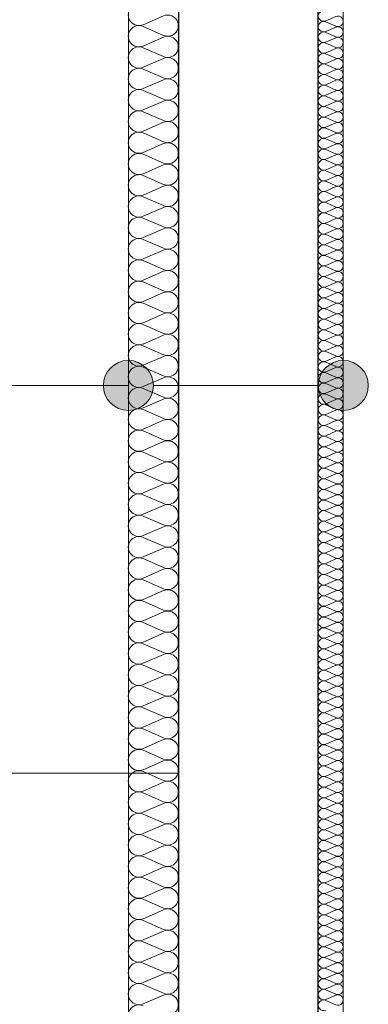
# Model space of a CAD drawing. Extents: x -515158 to -464725, y 20769 to 114053.
# Tile 37 of 69: x -498356 to -497658, y 67432 to 69402. Entities that reach past the tile are written whole.
import ezdxf

# ---------------------------------------------------------------- set-up
doc = ezdxf.new("R2010")
doc.units = 0
doc.header["$MEASUREMENT"] = 0
for name, color, linetype, lineweight in [('#podkład', 252, 'Continuous', 9), ('Arch ocieplenie_Nr_Pióra__44', 252, 'Continuous', 9), ('Arch ocieplenie_Nr_Pióra__9', 252, 'Continuous', 9), ('Arch opisy_Nr_Pióra__21', 252, 'Continuous', 9), ('Arch wykończenie_Nr_Pióra__3', 252, 'Continuous', 18), ('INWENT DACH_Nr_Pióra__21', 252, 'Continuous', 9), ('INWENT.ŚCIANY_Nr_Pióra__1', 252, 'Continuous', 25)]:
    doc.layers.add(name, color=color, linetype=linetype, lineweight=lineweight)
doc.layers.add('Arch ocieplenie', color=252, linetype='Continuous')
doc.layers.add('Arch opisy', color=252, linetype='Continuous')

# ---------------------------------------------------------------- blocks, each defined once
blk = doc.blocks.new('Linia_158', base_point=(-497708.3, 70883.4))
at = {"layer": 'Arch opisy_Nr_Pióra__21', "linetype": 'Continuous'}
for points in [[(-498088.3, 70883.4), (-498092.1, 70902.5), (-498103, 70918.8), (-498119.2, 70929.6), (-498138.3, 70933.4), (-498157.5, 70929.6), (-498173.7, 70918.8), (-498184.5, 70902.5), (-498188.3, 70883.4), (-498184.5, 70864.3), (-498173.7, 70848), (-498157.5, 70837.2), (-498138.3, 70833.4), (-498119.2, 70837.2), (-498103, 70848), (-498092.1, 70864.3)], [(-497658.3, 70883.4), (-497662.1, 70902.5), (-497673, 70918.8), (-497689.2, 70929.6), (-497708.3, 70933.4), (-497727.5, 70929.6), (-497743.7, 70918.8), (-497754.5, 70902.5), (-497758.3, 70883.4), (-497754.5, 70864.3), (-497743.7, 70848), (-497727.5, 70837.2), (-497708.3, 70833.4), (-497689.2, 70837.2), (-497673, 70848), (-497662.1, 70864.3)]]:
    blk.add_hatch(color=256, dxfattribs=at).paths.add_polyline_path(points, flags=0)
blk.add_line((-497758.3, 70883.4), (-498088.3, 70883.4), dxfattribs=at)
for centre in [(-498138.3, 70883.4), (-497708.3, 70883.4)]:
    blk.add_circle(centre, 50, dxfattribs=at)
blk = doc.blocks.new('Linia_157', base_point=(-498138.3, 70883.4))
at = {"layer": 'Arch opisy_Nr_Pióra__21', "linetype": 'Continuous'}
blk.add_line((-498138.3, 70883.4), (-498960.9, 70883.4), dxfattribs=at)
blk.add_circle((-499260.9, 70883.4), 300, dxfattribs=at)
blk = doc.blocks.new('Izolacja cieplna 14_210', base_point=(-497758.3, 79647.6))
at = {"layer": 'Arch ocieplenie_Nr_Pióra__9', "linetype": 'Continuous'}
for p, q in [((-497723.2, 71621.8), (-497743.4, 71613)), ((-497743.4, 71611.2), (-497723.2, 71602.3)), ((-497723.2, 71600.5), (-497743.4, 71591.7)), ((-497743.4, 71589.9), (-497723.2, 71581)), ((-497723.2, 71579.3), (-497743.4, 71570.4)), ((-497743.4, 71568.6), (-497723.2, 71559.8)), ((-497723.2, 71558), (-497743.4, 71549.1)), ((-497743.4, 71547.3), (-497723.2, 71538.5)), ((-497723.2, 71536.7), (-497743.4, 71527.8)), ((-497743.4, 71526), (-497723.2, 71517.2)), ((-497723.2, 71515.4), (-497743.4, 71506.5)), ((-497743.4, 71504.8), (-497723.2, 71495.9)), ((-497723.2, 71494.1), (-497743.4, 71485.3)), ((-497743.4, 71483.5), (-497723.2, 71474.6)), ((-497723.2, 71472.8), (-497743.4, 71464)), ((-497743.4, 71462.2), (-497723.2, 71453.3)), ((-497723.2, 71451.5), (-497743.4, 71442.7)), ((-497743.4, 71440.9), (-497723.2, 71432)), ((-497723.2, 71430.3), (-497743.4, 71421.4)), ((-497743.4, 71419.6), (-497723.2, 71410.8)), ((-497723.2, 71409), (-497743.4, 71400.1)), ((-497743.4, 71398.3), (-497723.2, 71389.5)), ((-497723.2, 71387.7), (-497743.4, 71378.8)), ((-497743.4, 71377), (-497723.2, 71368.2)), ((-497723.2, 71366.4), (-497743.4, 71357.5)), ((-497743.4, 71355.8), (-497723.2, 71346.9)), ((-497723.2, 71345.1), (-497743.4, 71336.3)), ((-497743.4, 71334.5), (-497723.2, 71325.6)), ((-497723.2, 71323.8), (-497743.4, 71315)), ((-497743.4, 71313.2), (-497723.2, 71304.3)), ((-497723.2, 71302.5), (-497743.4, 71293.7)), ((-497743.4, 71291.9), (-497723.2, 71283)), ((-497723.2, 71281.3), (-497743.4, 71272.4)), ((-497743.4, 71270.6), (-497723.2, 71261.8)), ((-497723.2, 71260), (-497743.4, 71251.1)), ((-497743.4, 71249.3), (-497723.2, 71240.5)), ((-497723.2, 71238.7), (-497743.4, 71229.8)), ((-497743.4, 71228), (-497723.2, 71219.2)), ((-497723.2, 71217.4), (-497743.4, 71208.5)), ((-497743.4, 71206.7), (-497723.2, 71197.9)), ((-497723.2, 71196.1), (-497743.4, 71187.3)), ((-497743.4, 71185.5), (-497723.2, 71176.6)), ((-497723.2, 71174.8), (-497743.4, 71166)), ((-497743.4, 71164.2), (-497723.2, 71155.3)), ((-497723.2, 71153.5), (-497743.4, 71144.7)), ((-497743.4, 71142.9), (-497723.2, 71134)), ((-497723.2, 71132.2), (-497743.4, 71123.4)), ((-497743.4, 71121.6), (-497723.2, 71112.7)), ((-497723.2, 71111), (-497743.4, 71102.1)), ((-497743.4, 71100.3), (-497723.2, 71091.5)), ((-497723.2, 71089.7), (-497743.4, 71080.8)), ((-497743.4, 71079), (-497723.2, 71070.2)), ((-497723.2, 71068.4), (-497743.4, 71059.5)), ((-497743.4, 71057.7), (-497723.2, 71048.9)), ((-497723.2, 71047.1), (-497743.4, 71038.2)), ((-497743.4, 71036.5), (-497723.2, 71027.6)), ((-497723.2, 71025.8), (-497743.4, 71017)), ((-497743.4, 71015.2), (-497723.2, 71006.3)), ((-497723.2, 71004.5), (-497743.4, 70995.7)), ((-497743.4, 70993.9), (-497723.2, 70985)), ((-497723.2, 70983.2), (-497743.4, 70974.4)), ((-497743.4, 70972.6), (-497723.2, 70963.7)), ((-497723.2, 70962), (-497743.4, 70953.1)), ((-497743.4, 70951.3), (-497723.2, 70942.5)), ((-497723.2, 70940.7), (-497743.4, 70931.8)), ((-497743.4, 70930), (-497723.2, 70921.2)), ((-497723.2, 70919.4), (-497743.4, 70910.5)), ((-497743.4, 70908.7), (-497723.2, 70899.9)), ((-497723.2, 70898.1), (-497743.4, 70889.2)), ((-497743.4, 70887.5), (-497723.2, 70878.6)), ((-497723.2, 70876.8), (-497743.4, 70868)), ((-497743.4, 70866.2), (-497723.2, 70857.3)), ((-497723.2, 70855.5), (-497743.4, 70846.7)), ((-497743.4, 70844.9), (-497723.2, 70836)), ((-497723.2, 70834.2), (-497743.4, 70825.4)), ((-497743.4, 70823.6), (-497723.2, 70814.7)), ((-497723.2, 70813), (-497743.4, 70804.1)), ((-497743.4, 70802.3), (-497723.2, 70793.5)), ((-497723.2, 70791.7), (-497743.4, 70782.8)), ((-497743.4, 70781), (-497723.2, 70772.2)), ((-497723.2, 70770.4), (-497743.4, 70761.5)), ((-497743.4, 70759.7), (-497723.2, 70750.9)), ((-497723.2, 70749.1), (-497743.4, 70740.2)), ((-497743.4, 70738.5), (-497723.2, 70729.6)), ((-497723.2, 70727.8), (-497743.4, 70719)), ((-497743.4, 70717.2), (-497723.2, 70708.3)), ((-497723.2, 70706.5), (-497743.4, 70697.7)), ((-497743.4, 70695.9), (-497723.2, 70687)), ((-497723.2, 70685.2), (-497743.4, 70676.4)), ((-497743.4, 70674.6), (-497723.2, 70665.7)), ((-497723.2, 70663.9), (-497743.4, 70655.1)), ((-497743.4, 70653.3), (-497723.2, 70644.5)), ((-497723.2, 70642.7), (-497743.4, 70633.8)), ((-497743.4, 70632), (-497723.2, 70623.2)), ((-497723.2, 70621.4), (-497743.4, 70612.5)), ((-497743.4, 70610.7), (-497723.2, 70601.9)), ((-497723.2, 70600.1), (-497743.4, 70591.2)), ((-497743.4, 70589.4), (-497723.2, 70580.6)), ((-497723.2, 70578.8), (-497743.4, 70569.9)), ((-497743.4, 70568.2), (-497723.2, 70559.3)), ((-497723.2, 70557.5), (-497743.4, 70548.7)), ((-497743.4, 70546.9), (-497723.2, 70538)), ((-497723.2, 70536.2), (-497743.4, 70527.4)), ((-497743.4, 70525.6), (-497723.2, 70516.7)), ((-497723.2, 70514.9), (-497743.4, 70506.1)), ((-497743.4, 70504.3), (-497723.2, 70495.4)), ((-497723.2, 70493.7), (-497743.4, 70484.8)), ((-497743.4, 70483), (-497723.2, 70474.2)), ((-497723.2, 70472.4), (-497743.4, 70463.5)), ((-497743.4, 70461.7), (-497723.2, 70452.9)), ((-497723.2, 70451.1), (-497743.4, 70442.2)), ((-497743.4, 70440.4), (-497723.2, 70431.6)), ((-497723.2, 70429.8), (-497743.4, 70420.9)), ((-497743.4, 70419.2), (-497723.2, 70410.3)), ((-497723.2, 70408.5), (-497743.4, 70399.7)), ((-497743.4, 70397.9), (-497723.2, 70389)), ((-497723.2, 70387.2), (-497743.4, 70378.4)), ((-497743.4, 70376.6), (-497723.2, 70367.7)), ((-497723.2, 70365.9), (-497743.4, 70357.1)), ((-497743.4, 70355.3), (-497723.2, 70346.4)), ((-497723.2, 70344.7), (-497743.4, 70335.8)), ((-497743.4, 70334), (-497723.2, 70325.2)), ((-497723.2, 70323.4), (-497743.4, 70314.5)), ((-497743.4, 70312.7), (-497723.2, 70303.9)), ((-497723.2, 70302.1), (-497743.4, 70293.2)), ((-497743.4, 70291.4), (-497723.2, 70282.6)), ((-497723.2, 70280.8), (-497743.4, 70271.9)), ((-497743.4, 70270.2), (-497723.2, 70261.3)), ((-497723.2, 70259.5), (-497743.4, 70250.7)), ((-497743.4, 70248.9), (-497723.2, 70240)), ((-497723.2, 70238.2), (-497743.4, 70229.4)), ((-497743.4, 70227.6), (-497723.2, 70218.7)), ((-497723.2, 70216.9), (-497743.4, 70208.1)), ((-497743.4, 70206.3), (-497723.2, 70197.4)), ((-497723.2, 70195.7), (-497743.4, 70186.8)), ((-497743.4, 70185), (-497723.2, 70176.2)), ((-497723.2, 70174.4), (-497743.4, 70165.5)), ((-497743.4, 70163.7), (-497723.2, 70154.9)), ((-497723.2, 70153.1), (-497743.4, 70144.2)), ((-497743.4, 70142.4), (-497723.2, 70133.6)), ((-497723.2, 70131.8), (-497743.4, 70122.9)), ((-497743.4, 70121.2), (-497723.2, 70112.3)), ((-497723.2, 70110.5), (-497743.4, 70101.7)), ((-497743.4, 70099.9), (-497723.2, 70091)), ((-497723.2, 70089.2), (-497743.4, 70080.4)), ((-497743.4, 70078.6), (-497723.2, 70069.7)), ((-497723.2, 70067.9), (-497743.4, 70059.1)), ((-497743.4, 70057.3), (-497723.2, 70048.4)), ((-497723.2, 70046.6), (-497743.4, 70037.8)), ((-497743.4, 70036), (-497723.2, 70027.2)), ((-497723.2, 70025.4), (-497743.4, 70016.5)), ((-497743.4, 70014.7), (-497723.2, 70005.9)), ((-497723.2, 70004.1), (-497743.4, 69995.2)), ((-497743.4, 69993.4), (-497723.2, 69984.6)), ((-497723.2, 69982.8), (-497743.4, 69973.9)), ((-497743.4, 69972.1), (-497723.2, 69963.3)), ((-497723.2, 69961.5), (-497743.4, 69952.6)), ((-497743.4, 69950.9), (-497723.2, 69942)), ((-497723.2, 69940.2), (-497743.4, 69931.4)), ((-497743.4, 69929.6), (-497723.2, 69920.7)), ((-497723.2, 69918.9), (-497743.4, 69910.1)), ((-497743.4, 69908.3), (-497723.2, 69899.4)), ((-497723.2, 69897.6), (-497743.4, 69888.8)), ((-497743.4, 69887), (-497723.2, 69878.1)), ((-497723.2, 69876.4), (-497743.4, 69867.5)), ((-497743.4, 69865.7), (-497723.2, 69856.9)), ((-497723.2, 69855.1), (-497743.4, 69846.2)), ((-497743.4, 69844.4), (-497723.2, 69835.6)), ((-497723.2, 69833.8), (-497743.4, 69824.9)), ((-497743.4, 69823.1), (-497723.2, 69814.3)), ((-497723.2, 69812.5), (-497743.4, 69803.6)), ((-497743.4, 69801.9), (-497723.2, 69793)), ((-497723.2, 69791.2), (-497743.4, 69782.4)), ((-497743.4, 69780.6), (-497723.2, 69771.7)), ((-497723.2, 69769.9), (-497743.4, 69761.1)), ((-497743.4, 69759.3), (-497723.2, 69750.4)), ((-497723.2, 69748.6), (-497743.4, 69739.8)), ((-497743.4, 69738), (-497723.2, 69729.1)), ((-497723.2, 69727.4), (-497743.4, 69718.5)), ((-497743.4, 69716.7), (-497723.2, 69707.9)), ((-497723.2, 69706.1), (-497743.4, 69697.2)), ((-497743.4, 69695.4), (-497723.2, 69686.6)), ((-497723.2, 69684.8), (-497743.4, 69675.9)), ((-497743.4, 69674.1), (-497723.2, 69665.3)), ((-497723.2, 69663.5), (-497743.4, 69654.6)), ((-497743.4, 69652.9), (-497723.2, 69644))]:
    blk.add_line(p, q, dxfattribs=at)
for centre, start_param, end_param in [((-497747.7, 71622.7), 2.7288, 6.695979), ((-497719, 71612.1), 5.870392, 9.837571), ((-497747.7, 71601.4), 2.7288, 6.695979), ((-497747.7, 71580.2), 2.7288, 6.695979), ((-497719, 71590.8), 5.870392, 9.837571), ((-497747.7, 71558.9), 2.7288, 6.695979), ((-497719, 71569.5), 5.870392, 9.837571), ((-497747.7, 71537.6), 2.7288, 6.695979), ((-497719, 71548.2), 5.870392, 9.837571), ((-497747.7, 71516.3), 2.7288, 6.695979), ((-497719, 71526.9), 5.870392, 9.837571), ((-497747.7, 71495), 2.7288, 6.695979), ((-497719, 71505.6), 5.870392, 9.837571), ((-497747.7, 71473.7), 2.7288, 6.695979), ((-497719, 71484.4), 5.870392, 9.837571), ((-497719, 71463.1), 5.870392, 9.837571), ((-497747.7, 71452.4), 2.7288, 6.695979), ((-497719, 71441.8), 5.870392, 9.837571), ((-497747.7, 71431.1), 2.7288, 6.695979), ((-497719, 71420.5), 5.870392, 9.837571), ((-497747.7, 71409.9), 2.7288, 6.695979), ((-497719, 71399.2), 5.870392, 9.837571), ((-497747.7, 71388.6), 2.7288, 6.695979), ((-497719, 71377.9), 5.870392, 9.837571), ((-497747.7, 71367.3), 2.7288, 6.695979), ((-497719, 71356.6), 5.870392, 9.837571), ((-497747.7, 71346), 2.7288, 6.695979), ((-497747.7, 71324.7), 2.7288, 6.695979), ((-497719, 71335.4), 5.870392, 9.837571), ((-497747.7, 71303.4), 2.7288, 6.695979), ((-497719, 71314.1), 5.870392, 9.837571), ((-497747.7, 71282.1), 2.7288, 6.695979), ((-497719, 71292.8), 5.870392, 9.837571), ((-497747.7, 71260.9), 2.7288, 6.695979), ((-497719, 71271.5), 5.870392, 9.837571), ((-497747.7, 71239.6), 2.7288, 6.695979), ((-497719, 71250.2), 5.870392, 9.837571), ((-497747.7, 71218.3), 2.7288, 6.695979), ((-497719, 71228.9), 5.870392, 9.837571), ((-497719, 71207.6), 5.870392, 9.837571), ((-497747.7, 71197), 2.7288, 6.695979), ((-497719, 71186.4), 5.870392, 9.837571), ((-497747.7, 71175.7), 2.7288, 6.695979), ((-497719, 71165.1), 5.870392, 9.837571), ((-497747.7, 71154.4), 2.7288, 6.695979), ((-497719, 71143.8), 5.870392, 9.837571), ((-497747.7, 71133.1), 2.7288, 6.695979), ((-497719, 71122.5), 5.870392, 9.837571), ((-497747.7, 71111.9), 2.7288, 6.695979), ((-497719, 71101.2), 5.870392, 9.837571), ((-497747.7, 71090.6), 2.7288, 6.695979), ((-497719, 71079.9), 5.870392, 9.837571), ((-497747.7, 71069.3), 2.7288, 6.695979), ((-497747.7, 71048), 2.7288, 6.695979), ((-497719, 71058.6), 5.870392, 9.837571), ((-497747.7, 71026.7), 2.7288, 6.695979), ((-497719, 71037.4), 5.870392, 9.837571), ((-497747.7, 71005.4), 2.7288, 6.695979), ((-497719, 71016.1), 5.870392, 9.837571), ((-497747.7, 70984.1), 2.7288, 6.695979), ((-497719, 70994.8), 5.870392, 9.837571), ((-497747.7, 70962.9), 2.7288, 6.695979), ((-497719, 70973.5), 5.870392, 9.837571), ((-497747.7, 70941.6), 2.7288, 6.695979), ((-497719, 70952.2), 5.870392, 9.837571), ((-497719, 70930.9), 5.870392, 9.837571), ((-497747.7, 70920.3), 2.7288, 6.695979), ((-497719, 70909.6), 5.870392, 9.837571), ((-497747.7, 70899), 2.7288, 6.695979), ((-497719, 70888.3), 5.870392, 9.837571), ((-497747.7, 70877.7), 2.7288, 6.695979), ((-497719, 70867.1), 5.870392, 9.837571), ((-497747.7, 70856.4), 2.7288, 6.695979), ((-497719, 70845.8), 5.870392, 9.837571), ((-497747.7, 70835.1), 2.7288, 6.695979), ((-497719, 70824.5), 5.870392, 9.837571), ((-497747.7, 70813.8), 2.7288, 6.695979), ((-497747.7, 70792.6), 2.7288, 6.695979), ((-497719, 70803.2), 5.870392, 9.837571), ((-497747.7, 70771.3), 2.7288, 6.695979), ((-497719, 70781.9), 5.870392, 9.837571), ((-497747.7, 70750), 2.7288, 6.695979), ((-497719, 70760.6), 5.870392, 9.837571), ((-497747.7, 70728.7), 2.7288, 6.695979), ((-497719, 70739.3), 5.870392, 9.837571), ((-497747.7, 70707.4), 2.7288, 6.695979), ((-497719, 70718.1), 5.870392, 9.837571), ((-497747.7, 70686.1), 2.7288, 6.695979), ((-497719, 70696.8), 5.870392, 9.837571), ((-497719, 70675.5), 5.870392, 9.837571), ((-497747.7, 70664.8), 2.7288, 6.695979), ((-497719, 70654.2), 5.870392, 9.837571), ((-497747.7, 70643.6), 2.7288, 6.695979), ((-497719, 70632.9), 5.870392, 9.837571), ((-497747.7, 70622.3), 2.7288, 6.695979), ((-497719, 70611.6), 5.870392, 9.837571), ((-497747.7, 70601), 2.7288, 6.695979), ((-497719, 70590.3), 5.870392, 9.837571), ((-497747.7, 70579.7), 2.7288, 6.695979), ((-497719, 70569.1), 5.870392, 9.837571), ((-497747.7, 70558.4), 2.7288, 6.695979), ((-497719, 70547.8), 5.870392, 9.837571), ((-497747.7, 70537.1), 2.7288, 6.695979), ((-497747.7, 70515.8), 2.7288, 6.695979), ((-497719, 70526.5), 5.870392, 9.837571), ((-497747.7, 70494.6), 2.7288, 6.695979), ((-497719, 70505.2), 5.870392, 9.837571), ((-497747.7, 70473.3), 2.7288, 6.695979), ((-497719, 70483.9), 5.870392, 9.837571), ((-497747.7, 70452), 2.7288, 6.695979), ((-497719, 70462.6), 5.870392, 9.837571), ((-497747.7, 70430.7), 2.7288, 6.695979), ((-497719, 70441.3), 5.870392, 9.837571), ((-497747.7, 70409.4), 2.7288, 6.695979), ((-497719, 70420.1), 5.870392, 9.837571), ((-497719, 70398.8), 5.870392, 9.837571), ((-497747.7, 70388.1), 2.7288, 6.695979), ((-497719, 70377.5), 5.870392, 9.837571), ((-497747.7, 70366.8), 2.7288, 6.695979), ((-497719, 70356.2), 5.870392, 9.837571), ((-497747.7, 70345.6), 2.7288, 6.695979), ((-497719, 70334.9), 5.870392, 9.837571), ((-497747.7, 70324.3), 2.7288, 6.695979), ((-497719, 70313.6), 5.870392, 9.837571), ((-497747.7, 70303), 2.7288, 6.695979), ((-497719, 70292.3), 5.870392, 9.837571), ((-497747.7, 70281.7), 2.7288, 6.695979), ((-497747.7, 70260.4), 2.7288, 6.695979), ((-497719, 70271), 5.870392, 9.837571), ((-497747.7, 70239.1), 2.7288, 6.695979), ((-497719, 70249.8), 5.870392, 9.837571), ((-497747.7, 70217.8), 2.7288, 6.695979), ((-497719, 70228.5), 5.870392, 9.837571), ((-497747.7, 70196.5), 2.7288, 6.695979), ((-497719, 70207.2), 5.870392, 9.837571), ((-497747.7, 70175.3), 2.7288, 6.695979), ((-497719, 70185.9), 5.870392, 9.837571), ((-497747.7, 70154), 2.7288, 6.695979), ((-497719, 70164.6), 5.870392, 9.837571), ((-497719, 70143.3), 5.870392, 9.837571), ((-497747.7, 70132.7), 2.7288, 6.695979), ((-497719, 70122), 5.870392, 9.837571), ((-497747.7, 70111.4), 2.7288, 6.695979), ((-497719, 70100.8), 5.870392, 9.837571), ((-497747.7, 70090.1), 2.7288, 6.695979), ((-497719, 70079.5), 5.870392, 9.837571), ((-497747.7, 70068.8), 2.7288, 6.695979), ((-497719, 70058.2), 5.870392, 9.837571), ((-497747.7, 70047.5), 2.7288, 6.695979), ((-497719, 70036.9), 5.870392, 9.837571), ((-497747.7, 70026.3), 2.7288, 6.695979), ((-497719, 70015.6), 5.870392, 9.837571), ((-497747.7, 70005), 2.7288, 6.695979), ((-497747.7, 69983.7), 2.7288, 6.695979), ((-497719, 69994.3), 5.870392, 9.837571), ((-497747.7, 69962.4), 2.7288, 6.695979), ((-497719, 69973), 5.870392, 9.837571), ((-497747.7, 69941.1), 2.7288, 6.695979), ((-497719, 69951.8), 5.870392, 9.837571), ((-497747.7, 69919.8), 2.7288, 6.695979), ((-497719, 69930.5), 5.870392, 9.837571), ((-497747.7, 69898.5), 2.7288, 6.695979), ((-497719, 69909.2), 5.870392, 9.837571), ((-497719, 69887.9), 5.870392, 9.837571), ((-497747.7, 69877.3), 2.7288, 6.695979), ((-497719, 69866.6), 5.870392, 9.837571), ((-497747.7, 69856), 2.7288, 6.695979), ((-497719, 69845.3), 5.870392, 9.837571), ((-497747.7, 69834.7), 2.7288, 6.695979), ((-497719, 69824), 5.870392, 9.837571), ((-497747.7, 69813.4), 2.7288, 6.695979), ((-497719, 69802.8), 5.870392, 9.837571), ((-497747.7, 69792.1), 2.7288, 6.695979), ((-497719, 69781.5), 5.870392, 9.837571), ((-497747.7, 69770.8), 2.7288, 6.695979), ((-497719, 69760.2), 5.870392, 9.837571), ((-497747.7, 69749.5), 2.7288, 6.695979), ((-497747.7, 69728.2), 2.7288, 6.695979), ((-497719, 69738.9), 5.870392, 9.837571), ((-497747.7, 69707), 2.7288, 6.695979), ((-497719, 69717.6), 5.870392, 9.837571), ((-497747.7, 69685.7), 2.7288, 6.695979), ((-497719, 69696.3), 5.870392, 9.837571), ((-497747.7, 69664.4), 2.7288, 6.695979), ((-497719, 69675), 5.870392, 9.837571), ((-497747.7, 69643.1), 2.7288, 6.695979), ((-497719, 69653.7), 5.870392, 9.837571)]:
    blk.add_ellipse(centre, major_axis=(0, -10.6), ratio=0.999134, start_param=start_param, end_param=end_param, dxfattribs=at)
blk = doc.blocks.new('Izolacja cieplna 14_209', base_point=(-498038.3, 72327.6))
at = {"layer": 'Arch ocieplenie_Nr_Pióra__44', "linetype": 'Continuous'}
for p, q in [((-498068.1, 71623), (-498108.5, 71605.3)), ((-498108.5, 71601.7), (-498068.1, 71584)), ((-498068.1, 71580.4), (-498108.5, 71562.7)), ((-498108.5, 71559.1), (-498068.1, 71541.4)), ((-498068.1, 71537.8), (-498108.5, 71520.1)), ((-498108.5, 71516.5), (-498068.1, 71498.8)), ((-498068.1, 71495.2), (-498108.5, 71477.5)), ((-498108.5, 71473.9), (-498068.1, 71456.2)), ((-498068.1, 71452.6), (-498108.5, 71434.9)), ((-498108.5, 71431.3), (-498068.1, 71413.6)), ((-498068.1, 71410), (-498108.5, 71392.3)), ((-498108.5, 71388.7), (-498068.1, 71371)), ((-498068.1, 71367.4), (-498108.5, 71349.7)), ((-498108.5, 71346.1), (-498068.1, 71328.4)), ((-498068.1, 71324.8), (-498108.5, 71307.1)), ((-498108.5, 71303.5), (-498068.1, 71285.8)), ((-498068.1, 71282.2), (-498108.5, 71264.5)), ((-498108.5, 71260.9), (-498068.1, 71243.2)), ((-498068.1, 71239.6), (-498108.5, 71221.9)), ((-498108.5, 71218.3), (-498068.1, 71200.6)), ((-498068.1, 71197), (-498108.5, 71179.3)), ((-498108.5, 71175.7), (-498068.1, 71158)), ((-498068.1, 71154.4), (-498108.5, 71136.7)), ((-498108.5, 71133.2), (-498068.1, 71115.4)), ((-498068.1, 71111.9), (-498108.5, 71094.1)), ((-498108.5, 71090.6), (-498068.1, 71072.8)), ((-498068.1, 71069.3), (-498108.5, 71051.5)), ((-498108.5, 71048), (-498068.1, 71030.2)), ((-498068.1, 71026.7), (-498108.5, 71008.9)), ((-498108.5, 71005.4), (-498068.1, 70987.6)), ((-498068.1, 70984.1), (-498108.5, 70966.3)), ((-498108.5, 70962.8), (-498068.1, 70945)), ((-498068.1, 70941.5), (-498108.5, 70923.7)), ((-498108.5, 70920.2), (-498068.1, 70902.5)), ((-498068.1, 70898.9), (-498108.5, 70881.2)), ((-498108.5, 70877.6), (-498068.1, 70859.9)), ((-498068.1, 70856.3), (-498108.5, 70838.6)), ((-498108.5, 70835), (-498068.1, 70817.3)), ((-498068.1, 70813.7), (-498108.5, 70796)), ((-498108.5, 70792.4), (-498068.1, 70774.7)), ((-498068.1, 70771.1), (-498108.5, 70753.4)), ((-498108.5, 70749.8), (-498068.1, 70732.1)), ((-498068.1, 70728.5), (-498108.5, 70710.8)), ((-498108.5, 70707.2), (-498068.1, 70689.5)), ((-498068.1, 70685.9), (-498108.5, 70668.2)), ((-498108.5, 70664.6), (-498068.1, 70646.9)), ((-498068.1, 70643.3), (-498108.5, 70625.6)), ((-498108.5, 70622), (-498068.1, 70604.3)), ((-498068.1, 70600.7), (-498108.5, 70583)), ((-498108.5, 70579.4), (-498068.1, 70561.7)), ((-498068.1, 70558.1), (-498108.5, 70540.4)), ((-498108.5, 70536.8), (-498068.1, 70519.1)), ((-498068.1, 70515.5), (-498108.5, 70497.8)), ((-498108.5, 70494.2), (-498068.1, 70476.5)), ((-498068.1, 70472.9), (-498108.5, 70455.2)), ((-498108.5, 70451.6), (-498068.1, 70433.9)), ((-498068.1, 70430.3), (-498108.5, 70412.6)), ((-498108.5, 70409), (-498068.1, 70391.3)), ((-498068.1, 70387.7), (-498108.5, 70370)), ((-498108.5, 70366.4), (-498068.1, 70348.7)), ((-498068.1, 70345.1), (-498108.5, 70327.4)), ((-498108.5, 70323.8), (-498068.1, 70306.1)), ((-498068.1, 70302.5), (-498108.5, 70284.8)), ((-498108.5, 70281.2), (-498068.1, 70263.5)), ((-498068.1, 70259.9), (-498108.5, 70242.2)), ((-498108.5, 70238.6), (-498068.1, 70220.9)), ((-498068.1, 70217.3), (-498108.5, 70199.6)), ((-498108.5, 70196), (-498068.1, 70178.3)), ((-498068.1, 70174.7), (-498108.5, 70157)), ((-498108.5, 70153.4), (-498068.1, 70135.7)), ((-498068.1, 70132.1), (-498108.5, 70114.4)), ((-498108.5, 70110.8), (-498068.1, 70093.1)), ((-498068.1, 70089.5), (-498108.5, 70071.8)), ((-498108.5, 70068.2), (-498068.1, 70050.5)), ((-498068.1, 70046.9), (-498108.5, 70029.2)), ((-498108.5, 70025.7), (-498068.1, 70007.9)), ((-498068.1, 70004.4), (-498108.5, 69986.6)), ((-498108.5, 69983.1), (-498068.1, 69965.3)), ((-498068.1, 69961.8), (-498108.5, 69944)), ((-498108.5, 69940.5), (-498068.1, 69922.7)), ((-498068.1, 69919.2), (-498108.5, 69901.4)), ((-498108.5, 69897.9), (-498068.1, 69880.1)), ((-498068.1, 69876.6), (-498108.5, 69858.8)), ((-498108.5, 69855.3), (-498068.1, 69837.5)), ((-498068.1, 69834), (-498108.5, 69816.2)), ((-498108.5, 69812.7), (-498068.1, 69794.9)), ((-498068.1, 69791.4), (-498108.5, 69773.7)), ((-498108.5, 69770.1), (-498068.1, 69752.4)), ((-498068.1, 69748.8), (-498108.5, 69731.1)), ((-498108.5, 69727.5), (-498068.1, 69709.8)), ((-498068.1, 69706.2), (-498108.5, 69688.5)), ((-498108.5, 69684.9), (-498068.1, 69667.2)), ((-498068.1, 69663.6), (-498108.5, 69645.9))]:
    blk.add_line(p, q, dxfattribs=at)
for centre, start_param, end_param in [((-498117.1, 71624.8), 2.728799, 6.695979), ((-498059.6, 71603.5), 5.870392, 9.837571), ((-498117.1, 71582.2), 2.728799, 6.695979), ((-498059.6, 71560.9), 5.870392, 9.837571), ((-498117.1, 71539.6), 2.728799, 6.695979), ((-498059.6, 71518.3), 5.870392, 9.837571), ((-498117.1, 71497), 2.728799, 6.695979), ((-498059.6, 71475.7), 5.870392, 9.837571), ((-498117.1, 71454.4), 2.728799, 6.695979), ((-498059.6, 71433.1), 5.870392, 9.837571), ((-498117.1, 71411.8), 2.728799, 6.695979), ((-498059.6, 71390.5), 5.870392, 9.837571), ((-498117.1, 71369.2), 2.728799, 6.695979), ((-498059.6, 71347.9), 5.870392, 9.837571), ((-498117.1, 71326.6), 2.728799, 6.695979), ((-498059.6, 71305.3), 5.870392, 9.837571), ((-498117.1, 71284), 2.728799, 6.695979), ((-498059.6, 71262.7), 5.870392, 9.837571), ((-498117.1, 71241.4), 2.728799, 6.695979), ((-498059.6, 71220.1), 5.870392, 9.837571), ((-498117.1, 71198.8), 2.728799, 6.695979), ((-498059.6, 71177.5), 5.870392, 9.837571), ((-498117.1, 71156.2), 2.728799, 6.695979), ((-498059.6, 71134.9), 5.870392, 9.837571), ((-498117.1, 71113.6), 2.728799, 6.695979), ((-498059.6, 71092.3), 5.870392, 9.837571), ((-498117.1, 71071), 2.728799, 6.695979), ((-498059.6, 71049.7), 5.870392, 9.837571), ((-498117.1, 71028.4), 2.728799, 6.695979), ((-498059.6, 71007.2), 5.870392, 9.837571), ((-498117.1, 70985.9), 2.728799, 6.695979), ((-498059.6, 70964.6), 5.870392, 9.837571), ((-498117.1, 70943.3), 2.728799, 6.695979), ((-498059.6, 70922), 5.870392, 9.837571), ((-498117.1, 70900.7), 2.728799, 6.695979), ((-498059.6, 70879.4), 5.870392, 9.837571), ((-498117.1, 70858.1), 2.728799, 6.695979), ((-498059.6, 70836.8), 5.870392, 9.837571), ((-498117.1, 70815.5), 2.728799, 6.695979), ((-498059.6, 70794.2), 5.870392, 9.837571), ((-498117.1, 70772.9), 2.728799, 6.695979), ((-498059.6, 70751.6), 5.870392, 9.837571), ((-498117.1, 70730.3), 2.728799, 6.695979), ((-498059.6, 70709), 5.870392, 9.837571), ((-498117.1, 70687.7), 2.728799, 6.695979), ((-498059.6, 70666.4), 5.870392, 9.837571), ((-498117.1, 70645.1), 2.728799, 6.695979), ((-498059.6, 70623.8), 5.870392, 9.837571), ((-498117.1, 70602.5), 2.728799, 6.695979), ((-498059.6, 70581.2), 5.870392, 9.837571), ((-498117.1, 70559.9), 2.728799, 6.695979), ((-498059.6, 70538.6), 5.870392, 9.837571), ((-498117.1, 70517.3), 2.728799, 6.695979), ((-498059.6, 70496), 5.870392, 9.837571), ((-498117.1, 70474.7), 2.728799, 6.695979), ((-498059.6, 70453.4), 5.870392, 9.837571), ((-498117.1, 70432.1), 2.728799, 6.695979), ((-498059.6, 70410.8), 5.870392, 9.837571), ((-498117.1, 70389.5), 2.728799, 6.695979), ((-498059.6, 70368.2), 5.870392, 9.837571), ((-498117.1, 70346.9), 2.728799, 6.695979), ((-498059.6, 70325.6), 5.870392, 9.837571), ((-498117.1, 70304.3), 2.728799, 6.695979), ((-498059.6, 70283), 5.870392, 9.837571), ((-498117.1, 70261.7), 2.728799, 6.695979), ((-498059.6, 70240.4), 5.870392, 9.837571), ((-498117.1, 70219.1), 2.728799, 6.695979), ((-498059.6, 70197.8), 5.870392, 9.837571), ((-498117.1, 70176.5), 2.728799, 6.695979), ((-498059.6, 70155.2), 5.870392, 9.837571), ((-498117.1, 70133.9), 2.728799, 6.695979), ((-498059.6, 70112.6), 5.870392, 9.837571), ((-498117.1, 70091.3), 2.728799, 6.695979), ((-498059.6, 70070), 5.870392, 9.837571), ((-498117.1, 70048.7), 2.728799, 6.695979), ((-498059.6, 70027.4), 5.870392, 9.837571), ((-498117.1, 70006.1), 2.728799, 6.695979), ((-498059.6, 69984.8), 5.870392, 9.837571), ((-498117.1, 69963.5), 2.728799, 6.695979), ((-498059.6, 69942.2), 5.870392, 9.837571), ((-498117.1, 69920.9), 2.728799, 6.695979), ((-498059.6, 69899.7), 5.870392, 9.837571), ((-498117.1, 69878.4), 2.728799, 6.695979), ((-498059.6, 69857.1), 5.870392, 9.837571), ((-498117.1, 69835.8), 2.728799, 6.695979), ((-498059.6, 69814.5), 5.870392, 9.837571), ((-498117.1, 69793.2), 2.728799, 6.695979), ((-498059.6, 69771.9), 5.870392, 9.837571), ((-498117.1, 69750.6), 2.728799, 6.695979), ((-498059.6, 69729.3), 5.870392, 9.837571), ((-498117.1, 69708), 2.728799, 6.695979), ((-498059.6, 69686.7), 5.870392, 9.837571), ((-498117.1, 69665.4), 2.728799, 6.695979), ((-498059.6, 69644.1), 5.870392, 9.837571), ((-498117.1, 69622.8), 2.728799, 6.695979)]:
    blk.add_ellipse(centre, major_axis=(0, -21.3), ratio=0.998579, start_param=start_param, end_param=end_param, dxfattribs=at)
blk = doc.blocks.new('p1')
at = {"layer": 'Arch wykończenie_Nr_Pióra__3', "color": 252, "linetype": 'Continuous'}
for p, q in [((-498138.3, 65624.3), (-498138.3, 77934.3)), ((-497708.3, 65624.3), (-497708.3, 77934.3))]:
    blk.add_line(p, q, dxfattribs=at)
at = {"layer": 'INWENT DACH_Nr_Pióra__21', "color": 252, "linetype": 'Continuous'}
blk.add_line((-498038.3, 67894.3), (-513118.3, 67894.3), dxfattribs=at)
at = {"layer": 'INWENT.ŚCIANY_Nr_Pióra__1', "color": 252, "linetype": 'Continuous'}
for p, q in [((-498038.3, 77799.3), (-498038.3, 65684.3)), ((-497758.3, 65684.3), (-497758.3, 77799.3))]:
    blk.add_line(p, q, dxfattribs=at)
at = {"layer": 'Arch ocieplenie', "color": 252, "linetype": 'Continuous', "lineweight": 13}
for name, p in [('Izolacja cieplna 14_210', (-497758.3, 77434.3)), ('Izolacja cieplna 14_209', (-498038.3, 70114.3))]:
    blk.add_blockref(name, p, dxfattribs=at)
at = {"layer": 'Arch opisy', "color": 252, "linetype": 'Continuous'}
for name, p in [('Linia_157', (-498138.3, 68670.1)), ('Linia_158', (-497708.3, 68670.1))]:
    blk.add_blockref(name, p, dxfattribs=at)

msp = doc.modelspace()

# ---------------------------------------------------------------- block references
at = {"layer": '#podkład'}
msp.add_blockref('p1', (0, 0), dxfattribs=at)

doc.saveas('drawing.dxf')
